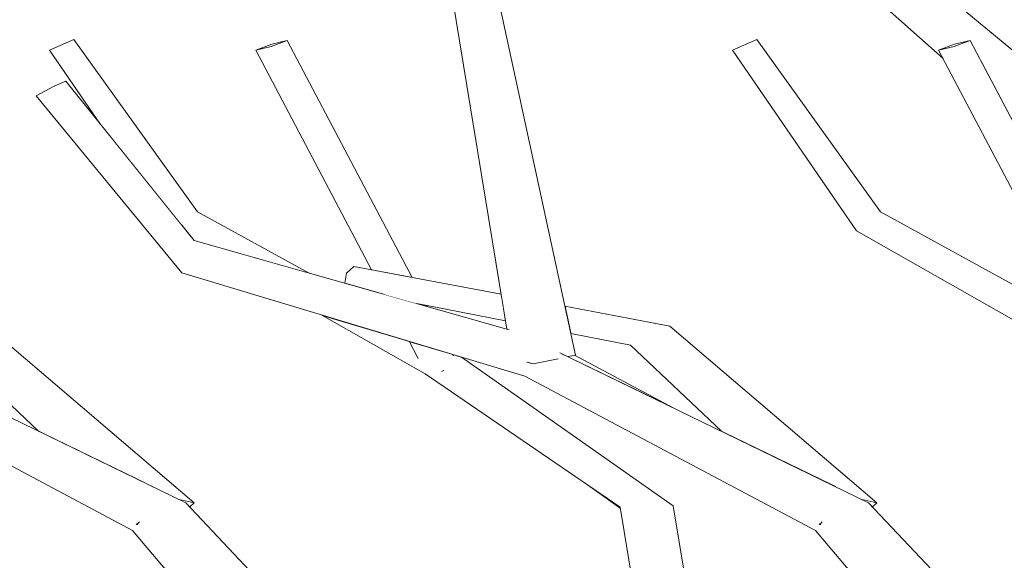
# Model space of a CAD drawing. Extents: x -289599 to -184549, y 66678 to 295474.
# Tile 58 of 256: x -281934 to -281773, y 71710 to 71798. Entities that reach past the tile are written whole.
import ezdxf

# ---------------------------------------------------------------- set-up
doc = ezdxf.new("R2010")
doc.units = 0
doc.header["$MEASUREMENT"] = 0
doc.linetypes.add('Wipeout_Contour', pattern=[1000, 0, -1000])
doc.layers.add('arch drzewa', color=8, linetype='Continuous')
doc.layers.add('arch drzewa_Nr_Pióra__4', color=8, linetype='Continuous', lineweight=9)

msp = doc.modelspace()

# ---------------------------------------------------------------- wipeouts: each hides what was drawn before it
at = {"color": 254, "linetype": 'Wipeout_Contour', "lineweight": 0, "ltscale": 2366588.35101317}
msp.add_wipeout([(-281789.39, 71808.06), (-281795.97, 71803.53), (-281781.11, 71794.47), (-281778.72, 71795.05), (-281777.14, 71792.06), (-281759.12, 71781.07), (-281759.11, 71782.89)], dxfattribs=at).dxf.layer = 'arch drzewa'
at = {"color": 254, "linetype": 'Wipeout_Contour', "lineweight": 0, "ltscale": 1352786.120065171}
msp.add_wipeout([(-281892.89, 71794.08), (-281890.27, 71795.05), (-281892.79, 71794.44), (-281895.4, 71793.47)], dxfattribs=at).dxf.layer = 'arch drzewa'
at = {"color": 254, "linetype": 'Wipeout_Contour', "lineweight": 0, "ltscale": 1690988.746043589}
msp.add_wipeout([(-281907.56, 71764.94), (-281905.63, 71762.55), (-281904.71, 71762.15), (-281886.7, 71757.05), (-281904.91, 71767.03)], dxfattribs=at).dxf.layer = 'arch drzewa'
at = {"color": 254, "linetype": 'Wipeout_Contour', "lineweight": 0, "ltscale": 1352303.37026795}
msp.add_wipeout([(-281793.36, 71767.03), (-281797.27, 71763.94), (-281759.68, 71747.56), (-281760.43, 71748.98)], dxfattribs=at).dxf.layer = 'arch drzewa'
at = {"color": 254, "linetype": 'Wipeout_Contour', "lineweight": 0, "ltscale": 1014487.639958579}
msp.add_wipeout([(-281869.1, 71752.06), (-281867.38, 71751.58), (-281867.46, 71751.75)], dxfattribs=at).dxf.layer = 'arch drzewa'
at = {"color": 254, "linetype": 'Wipeout_Contour', "lineweight": 0, "ltscale": 1014546.061630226}
msp.add_wipeout([(-281874.85, 71685.62), (-281906.85, 71719.53), (-281915.53, 71715)], dxfattribs=at).dxf.layer = 'arch drzewa'
at = {"color": 254, "linetype": 'Wipeout_Contour', "lineweight": 0, "ltscale": 1014220.729169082}
msp.add_wipeout([(-281763.3, 71685.62), (-281795.3, 71719.53), (-281803.99, 71715)], dxfattribs=at).dxf.layer = 'arch drzewa'
at = {"color": 254, "linetype": 'Wipeout_Contour', "lineweight": 0, "ltscale": 1014328.858881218}
msp.add_wipeout([(-281816.74, 71656.11), (-281827.23, 71719.01), (-281835.89, 71718.8)], dxfattribs=at).dxf.layer = 'arch drzewa'

# ---------------------------------------------------------------- next in the draw order: wipeouts: each hides what was drawn before it
at = {"color": 254, "linetype": 'Wipeout_Contour', "lineweight": 0, "ltscale": 1690461.275647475}
msp.add_wipeout([(-281781.11, 71794.47), (-281795.97, 71803.53), (-281783.13, 71792.09), (-281783.86, 71793.47), (-281781.24, 71794.44)], dxfattribs=at).dxf.layer = 'arch drzewa'
at = {"color": 254, "linetype": 'Wipeout_Contour', "lineweight": 0, "ltscale": 1014661.368118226}
msp.add_wipeout([(-281904.91, 71767.03), (-281925.11, 71795.22), (-281929.09, 71793.44)], dxfattribs=at).dxf.layer = 'arch drzewa'
at = {"color": 254, "linetype": 'Wipeout_Contour', "lineweight": 0, "ltscale": 1352736.273746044}
msp.add_wipeout([(-281895.4, 71793.47), (-281876.51, 71757.59), (-281873.36, 71757), (-281892.89, 71794.08)], dxfattribs=at).dxf.layer = 'arch drzewa'
at = {"color": 254, "linetype": 'Wipeout_Contour', "lineweight": 0, "ltscale": 2028408.574633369}
msp.add_wipeout([(-281759.12, 71781.07), (-281777.14, 71792.06), (-281771.89, 71782.07), (-281760.54, 71771.96), (-281757.75, 71773.15), (-281759.13, 71773.95)], dxfattribs=at).dxf.layer = 'arch drzewa'
at = {"color": 254, "linetype": 'Wipeout_Contour', "lineweight": 0, "ltscale": 1690307.190028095}
msp.add_wipeout([(-281797.27, 71763.94), (-281756.16, 71740.57), (-281754.37, 71741.58), (-281757.39, 71743.2), (-281759.68, 71747.56)], dxfattribs=at).dxf.layer = 'arch drzewa'
at = {"color": 254, "linetype": 'Wipeout_Contour', "lineweight": 0, "ltscale": 1014603.116340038}
msp.add_wipeout([(-281904.71, 71762.15), (-281905.63, 71762.55), (-281905.49, 71762.37)], dxfattribs=at).dxf.layer = 'arch drzewa'
at = {"color": 254, "linetype": 'Wipeout_Contour', "lineweight": 0, "ltscale": 2029435.739079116}
msp.add_wipeout([(-281959.27, 71742.69), (-281963.02, 71740.22), (-281906.85, 71719.53), (-281957.26, 71744.01), (-281958.25, 71743.36), (-281957.72, 71743.02)], dxfattribs=at).dxf.layer = 'arch drzewa'
at = {"color": 254, "linetype": 'Wipeout_Contour', "lineweight": 0, "ltscale": 1352408.783495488}
msp.add_wipeout([(-281816.74, 71656.11), (-281835.89, 71718.8), (-281827.74, 71669.34), (-281817.58, 71655.84)], dxfattribs=at).dxf.layer = 'arch drzewa'
at = {"color": 254, "linetype": 'Wipeout_Contour', "lineweight": 0, "ltscale": 1014514.482302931}
msp.add_wipeout([(-281915.53, 71715), (-281884.01, 71677.8), (-281874.85, 71685.62)], dxfattribs=at).dxf.layer = 'arch drzewa'
at = {"color": 254, "linetype": 'Wipeout_Contour', "lineweight": 0, "ltscale": 1014189.147061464}
msp.add_wipeout([(-281803.99, 71715), (-281772.47, 71677.8), (-281763.3, 71685.62)], dxfattribs=at).dxf.layer = 'arch drzewa'

# ---------------------------------------------------------------- next in the draw order: wipeouts: each hides what was drawn before it
at = {"color": 254, "linetype": 'Wipeout_Contour', "lineweight": 0, "ltscale": 1352724.906877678}
msp.add_wipeout([(-281892.89, 71794.08), (-281873.36, 71757), (-281869.88, 71756.34), (-281890.27, 71795.05)], dxfattribs=at).dxf.layer = 'arch drzewa'
at = {"color": 254, "linetype": 'Wipeout_Contour', "lineweight": 0, "ltscale": 1014336.05224207}
msp.add_wipeout([(-281793.36, 71767.03), (-281813.56, 71795.22), (-281817.55, 71793.44)], dxfattribs=at).dxf.layer = 'arch drzewa'
at = {"color": 254, "linetype": 'Wipeout_Contour', "lineweight": 0, "ltscale": 1352352.370176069}
msp.add_wipeout([(-281781.34, 71794.08), (-281778.72, 71795.05), (-281781.24, 71794.44), (-281783.86, 71793.47)], dxfattribs=at).dxf.layer = 'arch drzewa'
at = {"color": 254, "linetype": 'Wipeout_Contour', "lineweight": 0, "ltscale": 1352858.206696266}
msp.add_wipeout([(-281904.91, 71767.03), (-281929.09, 71793.44), (-281920.75, 71781.3), (-281907.56, 71764.94)], dxfattribs=at).dxf.layer = 'arch drzewa'
at = {"color": 254, "linetype": 'Wipeout_Contour', "lineweight": 0, "ltscale": 4057830.605686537}
msp.add_wipeout([(-281867.71, 71740.57), (-281862.79, 71737.95), (-281864.7, 71739.32), (-281862.73, 71737.92), (-281827.23, 71719.01), (-281861.78, 71743.32), (-281862.47, 71743.53), (-281863.82, 71742.77), (-281864.86, 71741.03), (-281864.94, 71741), (-281864.98, 71740.99), (-281865.92, 71741.58)], dxfattribs=at).dxf.layer = 'arch drzewa'
at = {"color": 254, "linetype": 'Wipeout_Contour', "lineweight": 0, "ltscale": 1014645.016822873}
msp.add_wipeout([(-281963.02, 71740.22), (-281915.53, 71715), (-281906.85, 71719.53)], dxfattribs=at).dxf.layer = 'arch drzewa'

# ---------------------------------------------------------------- next in the draw order: linework, layer by layer
at = {"layer": 'arch drzewa_Nr_Pióra__4', "linetype": 'Continuous'}
for p, q in [((-281925.11, 71795.22), (-281929.09, 71793.44)), ((-281890.27, 71795.05), (-281892.89, 71794.08)), ((-281892.79, 71794.44), (-281890.27, 71795.05)), ((-281895.4, 71793.47), (-281892.79, 71794.44)), ((-281892.89, 71794.08), (-281895.4, 71793.47)), ((-281914.41, 71716.4), (-281914.83, 71715.98)), ((-281884.01, 71677.8), (-281915.53, 71715)), ((-281914.83, 71715.98), (-281914.92, 71716.06)), ((-281914.83, 71715.98), (-281914.66, 71715.94))]:
    msp.add_line(p, q, dxfattribs=at)

# ---------------------------------------------------------------- next in the draw order: wipeouts: each hides what was drawn before it
at = {"color": 254, "linetype": 'Wipeout_Contour', "lineweight": 0, "ltscale": 1014313.347545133}
msp.add_wipeout([(-281817.55, 71793.44), (-281797.27, 71763.94), (-281793.36, 71767.03)], dxfattribs=at).dxf.layer = 'arch drzewa'
at = {"color": 254, "linetype": 'Wipeout_Contour', "lineweight": 0, "ltscale": 2028378.644288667}
msp.add_wipeout([(-281783.86, 71793.47), (-281757.39, 71743.2), (-281754.37, 71741.58), (-281753.43, 71740.99), (-281753.39, 71741), (-281781.34, 71794.08)], dxfattribs=at).dxf.layer = 'arch drzewa'
at = {"color": 254, "linetype": 'Wipeout_Contour', "lineweight": 0, "ltscale": 1014656.758126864}
msp.add_wipeout([(-281905.49, 71719.53), (-281939.31, 71748.38), (-281943.17, 71748.54)], dxfattribs=at).dxf.layer = 'arch drzewa'
at = {"color": 254, "linetype": 'Wipeout_Contour', "lineweight": 0, "ltscale": 1352623.223155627}
msp.add_wipeout([(-281863.21, 71743.67), (-281863.82, 71742.77), (-281862.47, 71743.53), (-281863.26, 71743.77)], dxfattribs=at).dxf.layer = 'arch drzewa'
at = {"color": 254, "linetype": 'Wipeout_Contour', "lineweight": 0, "ltscale": 1014398.284368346}
msp.add_wipeout([(-281867.71, 71740.57), (-281835.89, 71718.8), (-281827.23, 71719.01)], dxfattribs=at).dxf.layer = 'arch drzewa'

# ---------------------------------------------------------------- next in the draw order: linework, layer by layer
at = {"layer": 'arch drzewa_Nr_Pióra__4', "linetype": 'Continuous'}
for p, q in [((-281783.13, 71792.09), (-281795.97, 71803.53)), ((-281813.56, 71795.22), (-281817.55, 71793.44)), ((-281793.36, 71767.03), (-281813.56, 71795.22)), ((-281797.27, 71763.94), (-281817.55, 71793.44))]:
    msp.add_line(p, q, dxfattribs=at)

# ---------------------------------------------------------------- next in the draw order: wipeouts: each hides what was drawn before it
at = {"color": 254, "linetype": 'Wipeout_Contour', "lineweight": 0, "ltscale": 2028366.737206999}
msp.add_wipeout([(-281781.34, 71794.08), (-281753.39, 71741), (-281753.31, 71741.03), (-281752.28, 71742.77), (-281751.67, 71743.67), (-281778.72, 71795.05)], dxfattribs=at).dxf.layer = 'arch drzewa'
at = {"color": 254, "linetype": 'Wipeout_Contour', "lineweight": 0, "ltscale": 1690821.269334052}
msp.add_wipeout([(-281870.35, 71745.9), (-281884.63, 71750.19), (-281867.71, 71740.57), (-281865.92, 71741.58), (-281868.94, 71743.2)], dxfattribs=at).dxf.layer = 'arch drzewa'
at = {"color": 254, "linetype": 'Wipeout_Contour', "lineweight": 0, "ltscale": 1691016.809338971}
msp.add_wipeout([(-281905.49, 71719.53), (-281943.17, 71748.54), (-281912.03, 71722.04), (-281911.7, 71721.88), (-281907.93, 71720.05)], dxfattribs=at).dxf.layer = 'arch drzewa'
at = {"color": 254, "linetype": 'Wipeout_Contour', "lineweight": 0, "ltscale": 1690670.044277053}
msp.add_wipeout([(-281845.99, 71744.26), (-281845.72, 71744.01), (-281827.09, 71734.97), (-281843.35, 71743.61), (-281844.34, 71743.4)], dxfattribs=at).dxf.layer = 'arch drzewa'
at = {"color": 254, "linetype": 'Wipeout_Contour', "lineweight": 0, "ltscale": 1014464.819571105}
msp.add_wipeout([(-281862.73, 71737.92), (-281864.7, 71739.32), (-281862.79, 71737.95)], dxfattribs=at).dxf.layer = 'arch drzewa'
at = {"color": 254, "linetype": 'Wipeout_Contour', "lineweight": 0, "ltscale": 1014376.364003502}
msp.add_wipeout([(-281840.84, 71722.19), (-281835.86, 71718.61), (-281835.89, 71718.8)], dxfattribs=at).dxf.layer = 'arch drzewa'

# ---------------------------------------------------------------- next in the draw order: linework, layer by layer
at = {"layer": 'arch drzewa_Nr_Pióra__4', "linetype": 'Continuous'}
for p, q in [((-281759.11, 71782.89), (-281789.39, 71808.06)), ((-281778.72, 71795.05), (-281781.34, 71794.08)), ((-281781.24, 71794.44), (-281778.72, 71795.05)), ((-281751.6, 71743.55), (-281778.72, 71795.05)), ((-281783.86, 71793.47), (-281781.24, 71794.44)), ((-281781.34, 71794.08), (-281783.86, 71793.47)), ((-281757.33, 71743.09), (-281783.86, 71793.47))]:
    msp.add_line(p, q, dxfattribs=at)

# ---------------------------------------------------------------- next in the draw order: wipeouts: each hides what was drawn before it
at = {"color": 254, "linetype": 'Wipeout_Contour', "lineweight": 0, "ltscale": 1352695.147876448}
msp.add_wipeout([(-281905.49, 71762.37), (-281903.04, 71759.41), (-281853.73, 71747.48), (-281854.08, 71747.81)], dxfattribs=at).dxf.layer = 'arch drzewa'
at = {"color": 254, "linetype": 'Wipeout_Contour', "lineweight": 0, "ltscale": 1352869.125315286}
msp.add_wipeout([(-281945.72, 71745.26), (-281913.3, 71722.66), (-281912.03, 71722.04), (-281943.17, 71748.54)], dxfattribs=at).dxf.layer = 'arch drzewa'
at = {"color": 254, "linetype": 'Wipeout_Contour', "lineweight": 0, "ltscale": 2028956.927872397}
msp.add_wipeout([(-281870.35, 71745.9), (-281868.94, 71743.2), (-281865.92, 71741.58), (-281864.98, 71740.99), (-281864.94, 71741), (-281866.98, 71744.88)], dxfattribs=at).dxf.layer = 'arch drzewa'
at = {"color": 254, "linetype": 'Wipeout_Contour', "lineweight": 0, "ltscale": 2028785.0831407}
msp.add_wipeout([(-281847.72, 71742.69), (-281851.47, 71740.22), (-281795.3, 71719.53), (-281845.72, 71744.01), (-281846.7, 71743.36), (-281846.17, 71743.02)], dxfattribs=at).dxf.layer = 'arch drzewa'
at = {"color": 254, "linetype": 'Wipeout_Contour', "lineweight": 0, "ltscale": 1352769.796097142}
msp.add_wipeout([(-281905.49, 71719.53), (-281907.93, 71720.05), (-281906.85, 71719.53), (-281906.19, 71718.83)], dxfattribs=at).dxf.layer = 'arch drzewa'

# ---------------------------------------------------------------- next in the draw order: linework, layer by layer
at = {"layer": 'arch drzewa_Nr_Pióra__4', "linetype": 'Continuous'}
for p, q in [((-281905.49, 71719.53), (-281907.93, 71720.05)), ((-281874.85, 71685.62), (-281906.85, 71719.53)), ((-281906.19, 71718.83), (-281905.49, 71719.53))]:
    msp.add_line(p, q, dxfattribs=at)

# ---------------------------------------------------------------- next in the draw order: wipeouts: each hides what was drawn before it
at = {"color": 254, "linetype": 'Wipeout_Contour', "lineweight": 0, "ltscale": 1014658.375220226}
msp.add_wipeout([(-281905.49, 71762.37), (-281926.46, 71788.38), (-281928.35, 71787.59)], dxfattribs=at).dxf.layer = 'arch drzewa'
at = {"color": 254, "linetype": 'Wipeout_Contour', "lineweight": 0, "ltscale": 1014654.789499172}
msp.add_wipeout([(-281913.3, 71722.66), (-281945.72, 71745.26), (-281930.9, 71731.21)], dxfattribs=at).dxf.layer = 'arch drzewa'
at = {"color": 254, "linetype": 'Wipeout_Contour', "lineweight": 0, "ltscale": 2028942.550746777}
msp.add_wipeout([(-281863.26, 71743.77), (-281866.98, 71744.88), (-281864.94, 71741), (-281864.86, 71741.03), (-281863.82, 71742.77), (-281863.21, 71743.67)], dxfattribs=at).dxf.layer = 'arch drzewa'
at = {"color": 254, "linetype": 'Wipeout_Contour', "lineweight": 0, "ltscale": 1014319.686804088}
msp.add_wipeout([(-281851.47, 71740.22), (-281803.99, 71715), (-281795.3, 71719.53)], dxfattribs=at).dxf.layer = 'arch drzewa'

# ---------------------------------------------------------------- next in the draw order: linework, layer by layer
at = {"layer": 'arch drzewa_Nr_Pióra__4', "linetype": 'Continuous'}
for p, q in [((-281930.9, 71731.21), (-281945.72, 71745.26)), ((-281915.53, 71715), (-281963.02, 71740.22)), ((-281835.86, 71718.61), (-281840.84, 71722.19)), ((-281802.87, 71716.4), (-281803.28, 71715.98)), ((-281772.47, 71677.8), (-281803.99, 71715)), ((-281803.28, 71715.98), (-281803.37, 71716.06)), ((-281803.28, 71715.98), (-281803.12, 71715.94))]:
    msp.add_line(p, q, dxfattribs=at)

# ---------------------------------------------------------------- next in the draw order: wipeouts: each hides what was drawn before it
at = {"color": 254, "linetype": 'Wipeout_Contour', "lineweight": 0, "ltscale": 2028913.784908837}
msp.add_wipeout([(-281903.04, 71759.41), (-281845.72, 71744.01), (-281845.99, 71744.26), (-281850.72, 71745.6), (-281850.81, 71745.66), (-281853.73, 71747.48)], dxfattribs=at).dxf.layer = 'arch drzewa'
at = {"color": 254, "linetype": 'Wipeout_Contour', "lineweight": 0, "ltscale": 1014331.43126918}
msp.add_wipeout([(-281793.94, 71719.53), (-281827.77, 71748.38), (-281831.62, 71748.54)], dxfattribs=at).dxf.layer = 'arch drzewa'

# ---------------------------------------------------------------- next in the draw order: wipeouts: each hides what was drawn before it
at = {"color": 254, "linetype": 'Wipeout_Contour', "lineweight": 0, "ltscale": 1014538.947627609}
msp.add_wipeout([(-281845.72, 71744.01), (-281903.04, 71759.41), (-281907.49, 71757.06)], dxfattribs=at).dxf.layer = 'arch drzewa'
at = {"color": 254, "linetype": 'Wipeout_Contour', "lineweight": 0, "ltscale": 1690474.594253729}
msp.add_wipeout([(-281831.62, 71748.54), (-281800.48, 71722.04), (-281800.15, 71721.88), (-281796.39, 71720.05), (-281793.94, 71719.53)], dxfattribs=at).dxf.layer = 'arch drzewa'

# ---------------------------------------------------------------- next in the draw order: linework, layer by layer
at = {"layer": 'arch drzewa_Nr_Pióra__4', "linetype": 'Continuous'}
for p, q in [((-281760.43, 71748.98), (-281793.36, 71767.03)), ((-281756.16, 71740.57), (-281797.27, 71763.94)), ((-281827.74, 71669.34), (-281835.89, 71718.8)), ((-281816.74, 71656.11), (-281827.23, 71719.01))]:
    msp.add_line(p, q, dxfattribs=at)

# ---------------------------------------------------------------- next in the draw order: wipeouts: each hides what was drawn before it
at = {"color": 254, "linetype": 'Wipeout_Contour', "lineweight": 0, "ltscale": 1014629.421392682}
msp.add_wipeout([(-281928.35, 71787.59), (-281903.04, 71759.41), (-281905.49, 71762.37)], dxfattribs=at).dxf.layer = 'arch drzewa'
at = {"color": 254, "linetype": 'Wipeout_Contour', "lineweight": 0, "ltscale": 3043341.193036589}
msp.add_wipeout([(-281845.72, 71744.01), (-281907.49, 71757.06), (-281851.47, 71740.22), (-281847.72, 71742.69), (-281850.07, 71742.2), (-281851.09, 71742.5), (-281850.47, 71744.1), (-281850.46, 71744.21), (-281846.7, 71743.36)], dxfattribs=at).dxf.layer = 'arch drzewa'
at = {"color": 254, "linetype": 'Wipeout_Contour', "lineweight": 0, "ltscale": 1352435.354890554}
msp.add_wipeout([(-281831.62, 71748.54), (-281834.18, 71745.26), (-281801.75, 71722.66), (-281800.48, 71722.04)], dxfattribs=at).dxf.layer = 'arch drzewa'
at = {"color": 254, "linetype": 'Wipeout_Contour', "lineweight": 0, "ltscale": 1352336.022736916}
msp.add_wipeout([(-281793.94, 71719.53), (-281796.39, 71720.05), (-281795.3, 71719.53), (-281794.64, 71718.83)], dxfattribs=at).dxf.layer = 'arch drzewa'

# ---------------------------------------------------------------- next in the draw order: linework, layer by layer
at = {"layer": 'arch drzewa_Nr_Pióra__4', "linetype": 'Continuous'}
for p, q in [((-281905.49, 71719.53), (-281939.31, 71748.38)), ((-281868.87, 71743.09), (-281870.35, 71745.9)), ((-281906.85, 71719.53), (-281957.26, 71744.01)), ((-281835.89, 71718.8), (-281867.71, 71740.57)), ((-281864.94, 71741), (-281865.09, 71740.97)), ((-281864.66, 71741.11), (-281864.94, 71741)), ((-281793.94, 71719.53), (-281796.39, 71720.05)), ((-281763.3, 71685.62), (-281795.3, 71719.53)), ((-281794.64, 71718.83), (-281793.94, 71719.53))]:
    msp.add_line(p, q, dxfattribs=at)

# ---------------------------------------------------------------- next in the draw order: wipeouts: each hides what was drawn before it
at = {"color": 254, "linetype": 'Wipeout_Contour', "lineweight": 0, "ltscale": 1014659.447928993}
msp.add_wipeout([(-281903.04, 71759.41), (-281928.35, 71787.59), (-281931.27, 71786)], dxfattribs=at).dxf.layer = 'arch drzewa'
at = {"color": 254, "linetype": 'Wipeout_Contour', "lineweight": 0, "ltscale": 1352651.699195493}
msp.add_wipeout([(-281880.59, 71757.04), (-281855.21, 71752.88), (-281855.32, 71753.59), (-281879.4, 71758.14)], dxfattribs=at).dxf.layer = 'arch drzewa'
at = {"color": 254, "linetype": 'Wipeout_Contour', "lineweight": 0, "ltscale": 1014401.813731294}
msp.add_wipeout([(-281844.91, 71751.62), (-281844.81, 71751.18), (-281827.77, 71748.38)], dxfattribs=at).dxf.layer = 'arch drzewa'
at = {"color": 254, "linetype": 'Wipeout_Contour', "lineweight": 0, "ltscale": 1014329.461247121}
msp.add_wipeout([(-281801.75, 71722.66), (-281834.18, 71745.26), (-281819.35, 71731.21)], dxfattribs=at).dxf.layer = 'arch drzewa'
at = {"color": 254, "linetype": 'Wipeout_Contour', "lineweight": 0, "ltscale": 1014429.606544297}
msp.add_wipeout([(-281850.46, 71744.21), (-281850.47, 71744.1), (-281850.07, 71742.2)], dxfattribs=at).dxf.layer = 'arch drzewa'

# ---------------------------------------------------------------- next in the draw order: linework, layer by layer
at = {"layer": 'arch drzewa_Nr_Pióra__4', "linetype": 'Continuous'}
for p, q in [((-281926.46, 71788.38), (-281928.35, 71787.59)), ((-281803.99, 71715), (-281851.47, 71740.22))]:
    msp.add_line(p, q, dxfattribs=at)

# ---------------------------------------------------------------- next in the draw order: wipeouts: each hides what was drawn before it
at = {"color": 254, "linetype": 'Wipeout_Contour', "lineweight": 0, "ltscale": 1014632.531150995}
msp.add_wipeout([(-281931.27, 71786), (-281907.49, 71757.06), (-281903.04, 71759.41)], dxfattribs=at).dxf.layer = 'arch drzewa'
at = {"color": 254, "linetype": 'Wipeout_Contour', "lineweight": 0, "ltscale": 1014476.675129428}
msp.add_wipeout([(-281880.59, 71757.04), (-281855.16, 71752.63), (-281855.21, 71752.88)], dxfattribs=at).dxf.layer = 'arch drzewa'
at = {"color": 254, "linetype": 'Wipeout_Contour', "lineweight": 0, "ltscale": 1352527.922041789}
msp.add_wipeout([(-281827.77, 71748.38), (-281844.81, 71751.18), (-281844.73, 71750.81), (-281831.62, 71748.54)], dxfattribs=at).dxf.layer = 'arch drzewa'
at = {"color": 254, "linetype": 'Wipeout_Contour', "lineweight": 0, "ltscale": 1014430.186848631}
msp.add_wipeout([(-281851.09, 71742.5), (-281850.07, 71742.2), (-281850.47, 71744.1)], dxfattribs=at).dxf.layer = 'arch drzewa'

# ---------------------------------------------------------------- next in the draw order: linework, layer by layer
at = {"layer": 'arch drzewa_Nr_Pióra__4', "linetype": 'Continuous'}
for p, q in [((-281904.91, 71767.03), (-281925.11, 71795.22)), ((-281920.75, 71781.3), (-281929.09, 71793.44)), ((-281928.35, 71787.59), (-281931.27, 71786)), ((-281905.49, 71762.37), (-281926.46, 71788.38)), ((-281907.49, 71757.06), (-281931.27, 71786)), ((-281886.7, 71757.05), (-281904.91, 71767.03)), ((-281793.94, 71719.53), (-281827.77, 71748.38))]:
    msp.add_line(p, q, dxfattribs=at)

# ---------------------------------------------------------------- next in the draw order: wipeouts: each hides what was drawn before it
at = {"color": 254, "linetype": 'Wipeout_Contour', "lineweight": 0, "ltscale": 1690820.497022}
msp.add_wipeout([(-281880.87, 71755.4), (-281874.64, 71753.63), (-281854.95, 71751.3), (-281855.16, 71752.63), (-281880.59, 71757.04)], dxfattribs=at).dxf.layer = 'arch drzewa'
at = {"color": 254, "linetype": 'Wipeout_Contour', "lineweight": 0, "ltscale": 1014404.707404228}
msp.add_wipeout([(-281844.73, 71750.81), (-281844.57, 71750.07), (-281831.62, 71748.54)], dxfattribs=at).dxf.layer = 'arch drzewa'

# ---------------------------------------------------------------- next in the draw order: linework, layer by layer
at = {"layer": 'arch drzewa_Nr_Pióra__4', "linetype": 'Continuous'}
for p, q in [((-281869.88, 71756.34), (-281890.27, 71795.05)), ((-281876.51, 71757.59), (-281895.4, 71793.47)), ((-281879.4, 71758.14), (-281880.59, 71757.04)), ((-281880.59, 71757.04), (-281880.87, 71755.4))]:
    msp.add_line(p, q, dxfattribs=at)

# ---------------------------------------------------------------- next in the draw order: wipeouts: each hides what was drawn before it
at = {"color": 254, "linetype": 'Wipeout_Contour', "lineweight": 0, "ltscale": 1352631.604881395}
msp.add_wipeout([(-281874.64, 71753.63), (-281869.1, 71752.06), (-281854.61, 71749.24), (-281854.95, 71751.3)], dxfattribs=at).dxf.layer = 'arch drzewa'
at = {"color": 254, "linetype": 'Wipeout_Contour', "lineweight": 0, "ltscale": 1352531.407481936}
msp.add_wipeout([(-281831.62, 71748.54), (-281844.57, 71750.07), (-281843.94, 71747.16), (-281834.18, 71745.26)], dxfattribs=at).dxf.layer = 'arch drzewa'

# ---------------------------------------------------------------- next in the draw order: linework, layer by layer
at = {"layer": 'arch drzewa_Nr_Pióra__4', "linetype": 'Continuous'}
for p, q in [((-281867.38, 71751.58), (-281867.46, 71751.75)), ((-281867.71, 71740.57), (-281884.63, 71750.19)), ((-281819.35, 71731.21), (-281834.18, 71745.26))]:
    msp.add_line(p, q, dxfattribs=at)

# ---------------------------------------------------------------- next in the draw order: wipeouts: each hides what was drawn before it
at = {"color": 254, "linetype": 'Wipeout_Contour', "lineweight": 0, "ltscale": 1352635.365166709}
msp.add_wipeout([(-281850.72, 71745.6), (-281863.6, 71813.06), (-281865.21, 71813.95), (-281850.81, 71745.66)], dxfattribs=at).dxf.layer = 'arch drzewa'

# ---------------------------------------------------------------- next in the draw order: wipeouts: each hides what was drawn before it
at = {"color": 254, "linetype": 'Wipeout_Contour', "lineweight": 0, "ltscale": 1690762.834554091}
msp.add_wipeout([(-281865.21, 71813.95), (-281854.39, 71747.9), (-281854.08, 71747.81), (-281853.73, 71747.48), (-281850.81, 71745.66)], dxfattribs=at).dxf.layer = 'arch drzewa'

# ---------------------------------------------------------------- next in the draw order: wipeouts: each hides what was drawn before it
at = {"color": 254, "linetype": 'Wipeout_Contour', "lineweight": 0, "ltscale": 1014476.460606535}
msp.add_wipeout([(-281843.18, 71743.65), (-281858.41, 71813.93), (-281863.6, 71813.06)], dxfattribs=at).dxf.layer = 'arch drzewa'

# ---------------------------------------------------------------- next in the draw order: wipeouts: each hides what was drawn before it
at = {"color": 254, "linetype": 'Wipeout_Contour', "lineweight": 0, "ltscale": 1690730.402282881}
msp.add_wipeout([(-281843.18, 71743.65), (-281863.6, 71813.06), (-281850.72, 71745.6), (-281845.99, 71744.26), (-281844.34, 71743.4)], dxfattribs=at).dxf.layer = 'arch drzewa'

# ---------------------------------------------------------------- next in the draw order: linework, layer by layer
at = {"layer": 'arch drzewa_Nr_Pióra__4', "linetype": 'Continuous'}
for p, q in [((-281854.39, 71747.9), (-281865.21, 71813.95)), ((-281854.03, 71747.79), (-281905.49, 71762.37)), ((-281855.32, 71753.59), (-281879.4, 71758.14)), ((-281851.47, 71740.22), (-281907.49, 71757.06)), ((-281854.61, 71749.24), (-281869.1, 71752.06)), ((-281827.77, 71748.38), (-281844.91, 71751.62)), ((-281834.18, 71745.26), (-281843.94, 71747.16)), ((-281863.15, 71743.55), (-281863.26, 71743.77)), ((-281843.18, 71743.65), (-281844.36, 71743.4)), ((-281827.09, 71734.97), (-281843.35, 71743.61))]:
    msp.add_line(p, q, dxfattribs=at)

# ---------------------------------------------------------------- next in the draw order: wipeouts: each hides what was drawn before it
at = {"color": 254, "linetype": 'Wipeout_Contour', "lineweight": 0, "ltscale": 1352565.230128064}
msp.add_wipeout([(-281850.46, 71744.21), (-281850.07, 71742.2), (-281846.17, 71743.02), (-281846.7, 71743.36)], dxfattribs=at).dxf.layer = 'arch drzewa'

# ---------------------------------------------------------------- next in the draw order: linework, layer by layer
at = {"layer": 'arch drzewa_Nr_Pióra__4', "linetype": 'Continuous'}
for p, q in [((-281843.18, 71743.65), (-281858.41, 71813.93)), ((-281795.3, 71719.53), (-281845.72, 71744.01)), ((-281845.04, 71743.66), (-281845.72, 71744.01)), ((-281827.23, 71719.01), (-281861.78, 71743.32)), ((-281850.07, 71742.2), (-281851.15, 71742.51)), ((-281846, 71743.05), (-281850.07, 71742.2))]:
    msp.add_line(p, q, dxfattribs=at)

doc.saveas('drawing.dxf')
